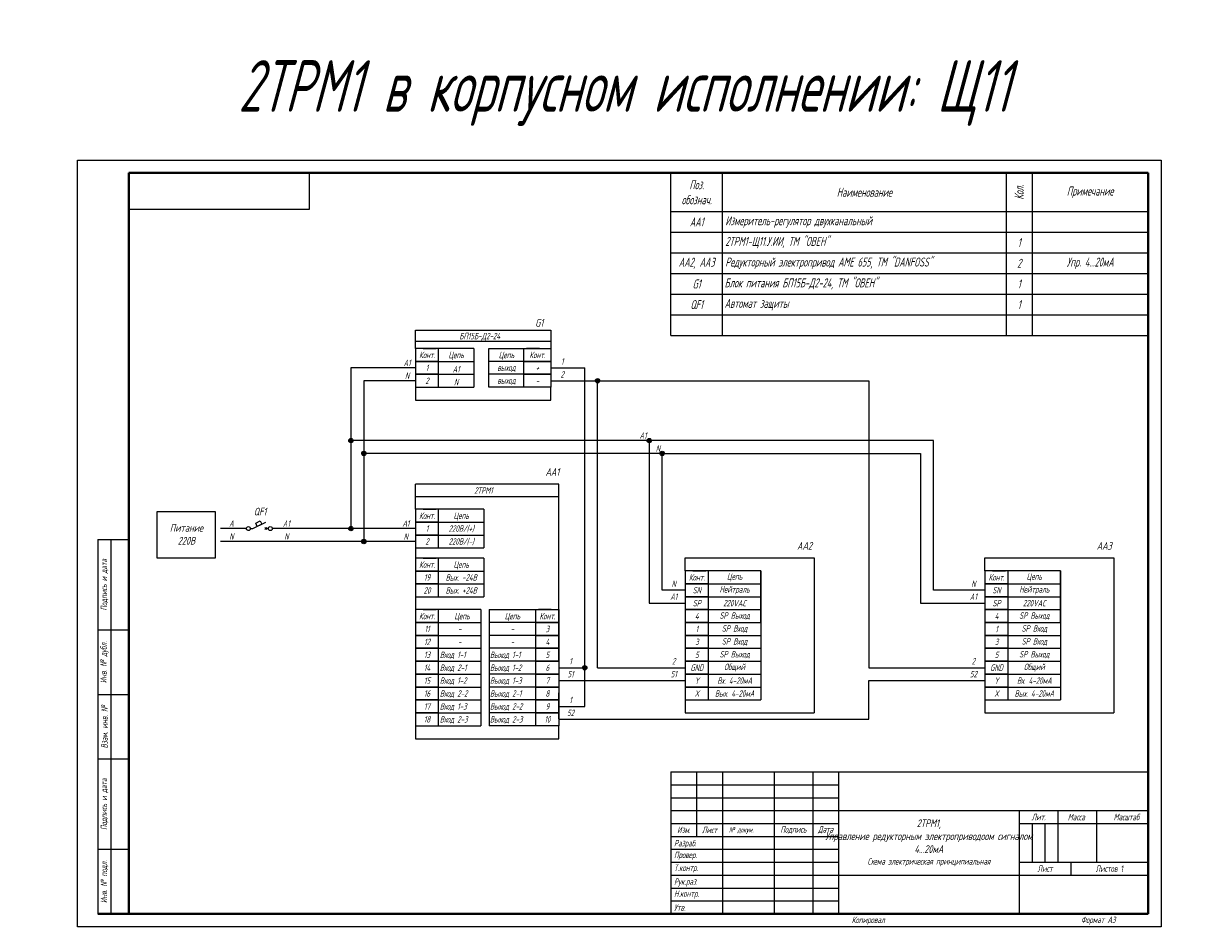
# Model space of a CAD drawing. Header units: millimetres. Extents: x -23 to 879, y 0 to 350.
# Tile 2 of 2: x 429 to 879, y 0 to 350. Entities that reach past the tile are written whole.
import ezdxf
from ezdxf.enums import TextEntityAlignment as Align

# ---------------------------------------------------------------- set-up
doc = ezdxf.new("R2010")
doc.units = ezdxf.units.MM
doc.styles.add('gost2304', font='Gost.shx', dxfattribs={"width": 0.8, "oblique": 15, "height": 2.5})
doc.styles.add('ДЛЯ текста', font='Gost.shx', dxfattribs={"width": 0.8, "oblique": 15, "height": 3.5})

msp = doc.modelspace()

# ---------------------------------------------------------------- hatches: boundary and pattern name
at = {"ltscale": 2}
h = msp.add_hatch(color=0, dxfattribs=at)
edge = h.paths.add_edge_path()
edge.add_arc((651.65, 211.49), 0.839, 0, 360)
h = msp.add_hatch(color=0, dxfattribs=at)
edge = h.paths.add_edge_path()
edge.add_arc((556.03, 188.34), 0.839, 0, 360)
h = msp.add_hatch(color=0, dxfattribs=at)
edge = h.paths.add_edge_path()
edge.add_arc((671.65, 188.34), 0.839, 0, 360)
h = msp.add_hatch(color=0, dxfattribs=at)
edge = h.paths.add_edge_path()
edge.add_arc((561.03, 183.34), 0.839, 0, 360)
h = msp.add_hatch(color=0, dxfattribs=at)
edge = h.paths.add_edge_path()
edge.add_arc((676.65, 183.34), 0.839, 0, 360)
h = msp.add_hatch(color=0, dxfattribs=at)
edge = h.paths.add_edge_path()
edge.add_arc((556.03, 154.23), 0.839, 0, 360)
h = msp.add_hatch(color=0, dxfattribs=at)
edge = h.paths.add_edge_path()
edge.add_arc((561.03, 149.23), 0.839, 0, 360)
h = msp.add_hatch(color=0, dxfattribs=at)
edge = h.paths.add_edge_path()
edge.add_arc((646.65, 100.35), 0.839, 0, 360)

# ---------------------------------------------------------------- linework, layer by layer
at = {"color": 0}
for p, q in [((450, 0), (450, 297)), ((450, 0), (450, 297)), ((540, 278), (540, 292)), ((540, 278), (540, 292)), ((470, 278), (540, 278)), ((470, 278), (540, 278)), ((470, 278), (540, 278)), ((470, 278), (540, 278)), ((584, 223.99), (589, 223.99)), ((629.09, 223.99), (624.09, 223.99)), ((584, 218.99), (589, 218.99)), ((629.09, 218.99), (624.09, 218.99)), ((584, 161.73), (589, 161.73)), ((517.03, 154.23), (518.03, 154.23)), ((518.03, 154.23), (523.03, 156.73)), ((522.64, 154.62), (523.42, 153.84)), ((522.64, 153.84), (523.42, 154.62)), ((524.03, 154.23), (523.03, 154.23)), ((458, 150), (458, 5)), ((458, 150), (470, 150)), ((463, 150), (463, 5)), ((584, 142.8), (589, 142.8)), ((688.57, 137.85), (693.57, 137.85)), ((804.73, 137.85), (809.73, 137.85)), ((688.57, 132.85), (693.57, 132.85)), ((804.73, 132.85), (809.73, 132.85)), ((688.57, 127.85), (693.57, 127.85)), ((804.73, 127.85), (809.73, 127.85)), ((584, 122.85), (589, 122.85)), ((633.69, 122.85), (628.69, 122.85)), ((584, 117.85), (589, 117.85)), ((633.69, 117.85), (628.69, 117.85)), ((458, 115), (470, 115)), ((584, 112.85), (589, 112.85)), ((633.69, 112.85), (628.69, 112.85)), ((688.57, 112.85), (693.57, 112.85)), ((804.73, 112.85), (809.73, 112.85)), ((584, 92.85), (589, 92.85)), ((633.69, 92.85), (628.69, 92.85)), ((458, 90), (470, 90)), ((584, 87.85), (589, 87.85)), ((584, 87.85), (589, 87.85)), ((633.69, 87.85), (628.69, 87.85)), ((633.69, 87.85), (628.69, 87.85)), ((584, 82.85), (589, 82.85)), ((584, 82.85), (589, 82.85)), ((633.69, 82.85), (628.69, 82.85)), ((633.69, 82.85), (628.69, 82.85)), ((584, 77.85), (589, 77.85)), ((584, 77.85), (589, 77.85)), ((633.69, 77.85), (628.69, 77.85)), ((458, 65), (470, 65)), ((680, 60), (680, 5)), ((680, 60), (865, 60)), ((680, 60), (680, 5)), ((690, 60), (690, 35)), ((690, 60), (690, 35)), ((700, 60), (700, 5)), ((720, 60), (720, 5)), ((735, 60), (735, 5)), ((745, 60), (745, 5)), ((680, 55), (745, 55)), ((680, 50), (745, 50)), ((680, 45), (745, 45)), ((745, 45), (865, 45)), ((815, 45), (815, 5)), ((830, 45), (830, 25)), ((845, 45), (845, 25)), ((680, 40), (745, 40)), ((815, 40), (865, 40)), ((820, 40), (820, 25)), ((825, 40), (825, 25)), ((680, 35), (745, 35)), ((458, 30), (470, 30)), ((680, 30), (745, 30)), ((680, 25), (745, 25)), ((815, 25), (865, 25)), ((835, 25), (835, 20)), ((680, 20), (745, 20)), ((745, 20), (865, 20)), ((680, 15), (745, 15)), ((680, 15), (745, 15)), ((680, 10), (745, 10)), ((680, 10), (745, 10)), ((680, 5), (865, 5)), ((680, 5), (865, 5))]:
    msp.add_line(p, q, dxfattribs=at)
at = {"color": 0, "lineweight": 40}
for p, q in [((470, 292), (470, 5)), ((865, 292), (470, 292)), ((470, 292), (470, 5)), ((865, 292), (865, 5)), ((865, 5), (458, 5))]:
    msp.add_line(p, q, dxfattribs=at)
at = {"color": 0, "ltscale": 100}
for p, q in [((686, 292), (680, 292)), ((692, 292), (686, 292)), ((700, 292), (692, 292)), ((770, 292), (700, 292)), ((810, 292), (700, 292)), ((833, 292), (770, 292)), ((820, 292), (810, 292)), ((810, 292), (810, 229)), ((865, 292), (820, 292)), ((820, 292), (820, 229)), ((843, 292), (833, 292)), ((865, 292), (843, 292)), ((865, 292), (865, 277)), ((581.03, 223.99), (581.03, 231.09)), ((581.03, 231.09), (633.46, 231.09)), ((633.46, 231.09), (633.46, 223.99)), ((603.61, 223.99), (603.61, 208.99)), ((581.03, 161.73), (581.03, 171.44)), ((636.65, 171.44), (581.03, 171.44)), ((636.65, 103.32), (636.65, 171.44)), ((515.53, 154.23), (505.53, 154.23)), ((581.03, 154.23), (525.53, 154.23)), ((581.03, 149.23), (505.53, 149.23)), ((590, 146.73), (607.53, 146.73)), ((590, 127.8), (607.53, 127.8)), ((606.35, 122.85), (606.35, 77.85)), ((609.54, 122.85), (609.54, 77.85))]:
    msp.add_line(p, q, dxfattribs=at)
at = {"color": 7}
for p, q in [((680, 292), (865, 292)), ((680, 229), (680, 292)), ((700, 229), (700, 292)), ((680, 277), (865, 277)), ((680, 269), (865, 269)), ((680, 261), (865, 261)), ((680, 253), (865, 253)), ((680, 245), (865, 245)), ((680, 245), (865, 245)), ((680, 237), (865, 237)), ((680, 237), (865, 237)), ((680, 229), (865, 229)), ((680, 229), (865, 229)), ((680, 60), (865, 60))]:
    msp.add_line(p, q, dxfattribs=at)
at = {"color": 0, "ltscale": 0.05}
for p, q in [((633.46, 226.74), (581.03, 226.74)), ((603.61, 223.99), (590, 223.99)), ((609.48, 223.99), (623.09, 223.99)), ((609.48, 208.99), (609.48, 223.99)), ((590, 218.99), (603.61, 218.99)), ((623.09, 218.99), (609.48, 218.99)), ((590, 213.99), (603.61, 213.99)), ((623.09, 213.99), (609.48, 213.99)), ((590, 208.99), (603.61, 208.99)), ((590, 208.99), (603.61, 208.99)), ((623.09, 208.99), (609.48, 208.99)), ((623.09, 208.99), (609.48, 208.99)), ((636.65, 166.47), (581.03, 166.47)), ((607.53, 161.73), (590, 161.73)), ((590, 156.73), (607.53, 156.73)), ((590, 151.73), (607.53, 151.73)), ((607.53, 142.8), (590, 142.8)), ((590, 137.8), (607.53, 137.8)), ((714.86, 137.85), (694.57, 137.85)), ((831.01, 137.85), (810.73, 137.85)), ((590, 132.8), (607.53, 132.8)), ((694.57, 132.85), (705.55, 132.85)), ((694.57, 132.85), (705.55, 132.85)), ((694.57, 132.85), (714.86, 132.85)), ((810.73, 132.85), (821.7, 132.85)), ((810.73, 132.85), (821.7, 132.85)), ((810.73, 132.85), (831.01, 132.85)), ((694.57, 127.85), (705.55, 127.85)), ((694.57, 127.85), (714.86, 127.85)), ((810.73, 127.85), (821.7, 127.85)), ((810.73, 127.85), (831.01, 127.85)), ((606.35, 122.85), (590, 122.85)), ((609.54, 122.85), (627.69, 122.85)), ((694.57, 122.85), (714.86, 122.85)), ((810.73, 122.85), (831.01, 122.85)), ((590, 117.85), (606.35, 117.85)), ((590, 117.85), (606.35, 117.85)), ((590, 117.85), (606.35, 117.85)), ((627.69, 117.85), (609.54, 117.85)), ((627.69, 117.85), (610.54, 117.85)), ((627.69, 117.85), (610.54, 117.85)), ((694.57, 117.85), (714.86, 117.85)), ((810.73, 117.85), (831.01, 117.85)), ((590, 112.85), (606.35, 112.85)), ((590, 112.85), (606.35, 112.85)), ((627.69, 112.85), (609.54, 112.85)), ((627.69, 112.85), (610.54, 112.85)), ((694.57, 112.85), (705.55, 112.85)), ((694.57, 112.85), (714.86, 112.85)), ((810.73, 112.85), (821.7, 112.85)), ((810.73, 112.85), (831.01, 112.85)), ((590, 107.85), (606.35, 107.85)), ((627.69, 107.85), (609.54, 107.85)), ((694.57, 107.85), (714.86, 107.85)), ((810.73, 107.85), (831.01, 107.85)), ((590, 102.85), (606.35, 102.85)), ((590, 102.85), (606.35, 102.85)), ((590, 102.85), (606.35, 102.85)), ((627.69, 102.85), (609.54, 102.85)), ((627.69, 102.85), (609.54, 102.85)), ((627.69, 102.85), (609.54, 102.85)), ((694.57, 102.85), (714.86, 102.85)), ((694.57, 102.85), (714.86, 102.85)), ((810.73, 102.85), (831.01, 102.85)), ((810.73, 102.85), (831.01, 102.85)), ((590, 97.85), (606.35, 97.85)), ((627.69, 97.85), (609.54, 97.85)), ((694.57, 97.85), (714.86, 97.85)), ((694.57, 97.85), (714.86, 97.85)), ((810.73, 97.85), (831.01, 97.85)), ((810.73, 97.85), (831.01, 97.85)), ((590, 92.85), (606.35, 92.85)), ((590, 92.85), (606.35, 92.85)), ((627.69, 92.85), (609.54, 92.85)), ((627.69, 92.85), (609.54, 92.85)), ((694.57, 92.85), (714.86, 92.85)), ((694.57, 92.85), (714.86, 92.85)), ((810.73, 92.85), (831.01, 92.85)), ((810.73, 92.85), (831.01, 92.85)), ((590, 87.85), (606.35, 87.85)), ((590, 87.85), (606.35, 87.85)), ((590, 87.85), (606.35, 87.85)), ((590, 87.85), (606.35, 87.85)), ((627.69, 87.85), (609.54, 87.85)), ((627.69, 87.85), (609.54, 87.85)), ((627.69, 87.85), (609.54, 87.85)), ((627.69, 87.85), (609.54, 87.85)), ((694.57, 87.85), (714.86, 87.85)), ((810.73, 87.85), (831.01, 87.85)), ((590, 82.85), (606.35, 82.85)), ((590, 82.85), (606.35, 82.85)), ((590, 82.85), (606.35, 82.85)), ((590, 82.85), (606.35, 82.85)), ((627.69, 82.85), (609.54, 82.85)), ((627.69, 82.85), (609.54, 82.85)), ((627.69, 82.85), (609.54, 82.85)), ((627.69, 82.85), (609.54, 82.85)), ((590, 77.85), (606.35, 77.85)), ((590, 77.85), (606.35, 77.85)), ((590, 77.85), (606.35, 77.85)), ((590, 77.85), (606.35, 77.85)), ((627.69, 77.85), (609.54, 77.85)), ((627.69, 77.85), (609.54, 77.85))]:
    msp.add_line(p, q, dxfattribs=at)
for p, q in [((581.03, 216.49), (556.03, 216.49)), ((556.03, 216.49), (556.03, 191.49)), ((633.46, 216.49), (646.65, 216.49)), ((646.65, 100.35), (646.65, 216.49)), ((581.03, 211.49), (561.03, 211.49)), ((561.03, 211.49), (561.03, 186.49)), ((581.03, 208.99), (581.03, 203.99)), ((633.46, 211.49), (651.65, 211.49)), ((633.46, 203.99), (633.46, 208.99)), ((651.65, 100.35), (651.65, 211.49)), ((651.65, 211.49), (756.76, 211.49)), ((756.76, 211.49), (756.76, 100.35)), ((581.03, 203.99), (633.46, 203.99)), ((556.03, 191.49), (556.03, 154.23)), ((671.65, 188.34), (556.03, 188.34)), ((561.03, 186.49), (561.03, 149.23)), ((671.65, 188.34), (671.65, 125.35)), ((781.76, 188.34), (671.65, 188.34)), ((781.76, 130.35), (781.76, 188.34)), ((666.65, 183.34), (561.03, 183.34)), ((676.65, 183.34), (666.65, 183.34)), ((676.65, 130.35), (676.65, 183.34)), ((676.65, 183.34), (776.76, 183.34)), ((776.76, 183.34), (776.76, 125.35)), ((607.53, 161.73), (607.53, 146.73)), ((581.03, 146.73), (581.03, 142.8)), ((607.53, 142.8), (607.53, 127.8)), ((685.61, 137.85), (685.61, 142.85)), ((685.61, 142.85), (735.61, 142.85)), ((735.61, 142.85), (735.61, 82.85)), ((801.76, 137.85), (801.76, 142.85)), ((801.76, 142.85), (851.76, 142.85)), ((851.76, 142.85), (851.76, 82.85)), ((714.86, 117.85), (714.86, 137.85)), ((714.86, 137.85), (714.86, 87.85)), ((831.01, 117.85), (831.01, 137.85)), ((831.01, 137.85), (831.01, 87.85)), ((581.03, 127.8), (581.03, 122.85)), ((685.61, 130.35), (676.65, 130.35)), ((801.76, 130.35), (781.76, 130.35)), ((671.65, 125.35), (685.61, 125.35)), ((685.61, 122.85), (685.61, 117.85)), ((776.76, 125.35), (801.76, 125.35)), ((801.76, 122.85), (801.76, 117.85)), ((636.65, 100.35), (646.65, 100.35)), ((646.65, 85.35), (646.65, 100.35)), ((651.65, 100.35), (685.61, 100.35)), ((685.61, 102.85), (685.61, 97.85)), ((756.76, 100.35), (801.76, 100.35)), ((801.76, 102.85), (801.76, 97.85)), ((636.65, 95.35), (685.61, 95.35)), ((756.76, 95.35), (801.76, 95.35)), ((756.76, 80.35), (756.76, 95.35)), ((581.03, 90.57), (581.03, 80.57)), ((636.65, 80.57), (636.65, 90.57)), ((685.61, 92.85), (685.61, 87.85)), ((801.76, 92.85), (801.76, 87.85)), ((685.61, 87.85), (685.61, 82.85)), ((801.76, 87.85), (801.76, 82.85)), ((636.65, 85.35), (646.65, 85.35)), ((685.61, 82.85), (735.61, 82.85)), ((801.76, 82.85), (851.76, 82.85)), ((581.03, 77.85), (581.03, 72.85)), ((636.65, 80.35), (756.76, 80.35)), ((636.65, 72.85), (636.65, 77.85)), ((581.03, 72.85), (636.65, 72.85))]:
    msp.add_line(p, q)
at = {"color": 0}
msp.add_lwpolyline([(450, 297), (870, 297), (870, 0), (450, 0)], close=True, dxfattribs=at)
at = {"color": 0, "ltscale": 0.05}
for points in [[(581.03, 218.99), (590, 218.99), (590, 223.99), (581.03, 223.99)], [(633.46, 218.99), (623.09, 218.99), (623.09, 223.99), (633.46, 223.99)], [(581.03, 213.99), (590, 213.99), (590, 218.99), (581.03, 218.99)], [(633.46, 213.99), (623.09, 213.99), (623.09, 218.99), (633.46, 218.99)], [(581.03, 208.99), (590, 208.99), (590, 213.99), (581.03, 213.99)], [(633.46, 208.99), (623.09, 208.99), (623.09, 213.99), (633.46, 213.99)], [(581.03, 156.73), (590, 156.73), (590, 161.73), (581.03, 161.73)], [(581.03, 151.73), (590, 151.73), (590, 156.73), (581.03, 156.73)], [(581.03, 146.73), (590, 146.73), (590, 151.73), (581.03, 151.73)], [(581.03, 137.8), (590, 137.8), (590, 142.8), (581.03, 142.8)], [(581.03, 132.8), (590, 132.8), (590, 137.8), (581.03, 137.8)], [(685.61, 132.85), (694.57, 132.85), (694.57, 137.85), (685.61, 137.85)], [(801.76, 132.85), (810.73, 132.85), (810.73, 137.85), (801.76, 137.85)], [(581.03, 127.8), (590, 127.8), (590, 132.8), (581.03, 132.8)], [(685.61, 127.85), (694.57, 127.85), (694.57, 132.85), (685.61, 132.85)], [(801.76, 127.85), (810.73, 127.85), (810.73, 132.85), (801.76, 132.85)], [(685.61, 122.85), (694.57, 122.85), (694.57, 127.85), (685.61, 127.85)], [(801.76, 122.85), (810.73, 122.85), (810.73, 127.85), (801.76, 127.85)], [(581.03, 117.85), (590, 117.85), (590, 122.85), (581.03, 122.85)], [(636.65, 117.85), (627.69, 117.85), (627.69, 122.85), (636.65, 122.85)], [(685.61, 117.85), (694.57, 117.85), (694.57, 122.85), (685.61, 122.85)], [(801.76, 117.85), (810.73, 117.85), (810.73, 122.85), (801.76, 122.85)], [(581.03, 112.85), (590, 112.85), (590, 117.85), (581.03, 117.85)], [(636.65, 112.85), (627.69, 112.85), (627.69, 117.85), (636.65, 117.85)], [(685.61, 112.85), (694.57, 112.85), (694.57, 117.85), (685.61, 117.85)], [(801.76, 112.85), (810.73, 112.85), (810.73, 117.85), (801.76, 117.85)], [(581.03, 107.85), (590, 107.85), (590, 112.85), (581.03, 112.85)], [(636.65, 107.85), (627.69, 107.85), (627.69, 112.85), (636.65, 112.85)], [(685.61, 107.85), (694.57, 107.85), (694.57, 112.85), (685.61, 112.85)], [(801.76, 107.85), (810.73, 107.85), (810.73, 112.85), (801.76, 112.85)], [(581.03, 102.85), (590, 102.85), (590, 107.85), (581.03, 107.85)], [(636.65, 102.85), (627.69, 102.85), (627.69, 107.85), (636.65, 107.85)], [(685.61, 102.85), (694.57, 102.85), (694.57, 107.85), (685.61, 107.85)], [(801.76, 102.85), (810.73, 102.85), (810.73, 107.85), (801.76, 107.85)], [(581.03, 97.85), (590, 97.85), (590, 102.85), (581.03, 102.85)], [(636.65, 97.85), (627.69, 97.85), (627.69, 102.85), (636.65, 102.85)], [(685.61, 97.85), (694.57, 97.85), (694.57, 102.85), (685.61, 102.85)], [(801.76, 97.85), (810.73, 97.85), (810.73, 102.85), (801.76, 102.85)], [(581.03, 92.85), (590, 92.85), (590, 97.85), (581.03, 97.85)], [(636.65, 92.85), (627.69, 92.85), (627.69, 97.85), (636.65, 97.85)], [(685.61, 92.85), (694.57, 92.85), (694.57, 97.85), (685.61, 97.85)], [(801.76, 92.85), (810.73, 92.85), (810.73, 97.85), (801.76, 97.85)], [(581.03, 87.85), (590, 87.85), (590, 92.85), (581.03, 92.85)], [(636.65, 87.85), (627.69, 87.85), (627.69, 92.85), (636.65, 92.85)], [(685.61, 87.85), (694.57, 87.85), (694.57, 92.85), (685.61, 92.85)], [(801.76, 87.85), (810.73, 87.85), (810.73, 92.85), (801.76, 92.85)], [(581.03, 82.85), (590, 82.85), (590, 87.85), (581.03, 87.85)], [(636.65, 82.85), (627.69, 82.85), (627.69, 87.85), (636.65, 87.85)], [(581.03, 77.85), (590, 77.85), (590, 82.85), (581.03, 82.85)], [(636.65, 77.85), (627.69, 77.85), (627.69, 82.85), (636.65, 82.85)]]:
    msp.add_lwpolyline(points, close=True, dxfattribs=at)
at = {"color": 0, "ltscale": 100}
msp.add_lwpolyline([(480.97, 160.84), (503.37, 160.84), (503.37, 142.79), (480.97, 142.79)], close=True, dxfattribs=at)
at = {"color": 0, "ltscale": 0.008}
msp.add_lwpolyline([(519.11, 156.36), (520.8, 157.21), (521.44, 155.93), (519.75, 155.09)], close=True, dxfattribs=at)
at = {"color": 0, "ltscale": 2}
for centre in [(651.65, 211.49), (556.03, 188.34), (671.65, 188.34), (561.03, 183.34), (676.65, 183.34), (556.03, 154.23), (561.03, 149.23), (646.65, 100.35)]:
    msp.add_circle(centre, 0.839, dxfattribs=at)
at = {"color": 0}
for centre in [(516.28, 154.23), (524.78, 154.23)]:
    msp.add_circle(centre, 0.75, dxfattribs=at)

# ---------------------------------------------------------------- texts
at = {"color": 0, "style": 'gost2304', "oblique": 15, "width": 0.8}
for s, p in [('БП15Б-Д2-24', (605.93, 228.8)), ('Конт.', (585.52, 221.49)), ('Цепь', (596.8, 221.49)), ('Цепь', (616.29, 221.49)), ('Конт.', (628.28, 221.49)), ('A1', (577.8, 218.46)), ('1', (585.52, 216.49)), ('A1', (596.8, 215.99)), ('выход', (616.29, 216.57)), ('+', (628.28, 216.49)), ('N', (577.8, 213.46)), ('2', (585.52, 211.49)), ('N', (596.8, 210.99)), ('выход', (616.29, 211.57)), ('-', (628.28, 211.49)), ('A1', (669.25, 190.3)), ('N', (675.02, 185.3)), ('2ТРМ1', (607.38, 168.97)), ('Конт.', (585.52, 159.23)), ('Цепь', (598.77, 159.23)), ('A', (509.69, 156.19)), ('A1', (531.02, 156.19)), ('A1', (577.3, 156.19)), ('1', (585.52, 154.23)), ('220В/(+)', (598.77, 154.23)), ('N', (509.69, 151.19)), ('N', (531.02, 151.19)), ('N', (577.3, 151.19)), ('2', (585.52, 149.23)), ('220В/(-)', (598.77, 149.23)), ('Конт.', (585.52, 140.3)), ('Цепь', (598.77, 140.3)), ('19', (585.52, 135.3)), ('Вых. -24В', (598.79, 135.3)), ('Конт.', (690.09, 135.35)), ('Конт.', (806.24, 135.35)), ('20', (585.52, 130.3)), ('Вых. +24В', (598.79, 130.3)), ('SN', (690.09, 130.35)), ('SN', (806.24, 130.35)), ('SP', (690.09, 125.35)), ('SP', (806.24, 125.35)), ('Конт.', (585.52, 120.35)), ('Цепь', (599.07, 120.35)), ('Цепь', (618.61, 120.35)), ('Конт.', (632.17, 120.35)), ('4', (690.09, 120.35)), ('4', (806.24, 120.35)), ('11', (585.52, 115.35)), ('3', (632.17, 115.35)), ('1', (690.09, 115.35)), ('1', (806.24, 115.35)), ('12', (585.52, 110.35)), ('4', (632.17, 110.35)), ('3', (690.09, 110.35)), ('3', (806.24, 110.35)), ('13', (585.52, 105.35)), ('5', (632.17, 105.35)), ('5', (690.09, 105.35)), ('5', (806.24, 105.35)), ('14', (585.52, 100.35)), ('6', (632.17, 100.35)), ('GND', (690.09, 100.35)), ('GND', (806.24, 100.35)), ('15', (585.52, 95.35)), ('7', (632.17, 95.35)), ('Y', (690.09, 95.35)), ('Y', (806.24, 95.35)), ('16', (585.52, 90.35)), ('8', (632.17, 90.35)), ('X', (690.09, 90.35)), ('X', (806.24, 90.35)), ('17', (585.52, 85.35)), ('9', (632.17, 85.35)), ('18', (585.52, 80.35)), ('10', (632.17, 80.35))]:
    msp.add_text(s, height=2.5, dxfattribs=at).set_placement(p, align=Align.MIDDLE_CENTER)
at = {"style": 'gost2304', "oblique": 15, "width": 0.8}
for p in [(598.18, 115.35), (618.61, 115.35), (598.18, 110.35), (618.61, 110.35)]:
    msp.add_text('-', height=2.5, dxfattribs=at).set_placement(p, align=Align.MIDDLE)
at = {"color": 0, "style": 'gost2304', "oblique": 15, "width": 0.8}
for s, p in [('Вход 1-1', (590.47, 105.35)), ('Выход 1-1', (609.89, 105.35)), ('Вход 2-1', (590.47, 100.35)), ('Выход 1-2', (609.89, 100.35)), ('Вход 1-2', (590.47, 95.35)), ('Выход 1-3', (609.89, 95.35)), ('Вход 2-2', (590.47, 90.35)), ('Выход 2-1', (609.89, 90.35)), ('Вход 1-3', (590.47, 85.35)), ('Выход 2-2', (609.89, 85.35)), ('Вход 2-3', (590.47, 80.35)), ('Выход 2-3', (609.89, 80.35))]:
    msp.add_text(s, height=2.5, dxfattribs=at).set_placement(p, align=Align.MIDDLE_LEFT)
at = {"color": 7, "linetype": 'Continuous'}
for s, insert, char_height, width, attachment_point, style in [('{\\C256;2ТРМ1 в корпусном исполнении: Н, Щ1, Щ2}', (211.86, 320.1), 20, 490.3689, 5, 'ДЛЯ текста'), ('{\\C256;2ТРМ1 в корпусном исполнении: Щ11}', (661.86, 322.95), 20, 464.3779, 5, 'ДЛЯ текста'), ('\\A1;Поз.\\Pобознач.', (690, 284.5), 3.5, 20, 5, 'ДЛЯ текста'), ('\\A1;Наименование', (755, 284.5), 3.5, 110, 5, 'ДЛЯ текста'), ('\\A1;Примечание', (842.5, 284.5), 3.5, 45, 5, 'ДЛЯ текста'), ('\\A1;AA1', (690, 273), 3.5, 20, 5, 'ДЛЯ текста'), ('\\A1;1', (815, 265), 3.5, 10, 5, 'ДЛЯ текста'), ('\\A1;AA2, AA3', (690, 257), 3.5, 20, 5, 'ДЛЯ текста'), ('\\A1;2', (815, 257), 3.5, 10, 5, 'ДЛЯ текста'), ('\\A1;G1', (690, 249), 3.5, 20, 5, 'ДЛЯ текста'), ('\\A1;1', (815, 249), 3.5, 10, 5, 'ДЛЯ текста'), ('\\A1;QF1', (690, 241), 3.5, 20, 5, 'ДЛЯ текста'), ('\\A1;Автомат защиты', (700.84, 241), 3.5, 110, 4, 'ДЛЯ текста'), ('\\A1;1', (815, 241), 3.5, 10, 5, 'ДЛЯ текста'), ('\\A1;1', (815, 241), 3.5, 10, 5, 'ДЛЯ текста'), ('\\A1;Цепь', (704.72, 135.35), 2.5, 20.2888, 5, 'gost2304'), ('\\A1;Цепь', (820.87, 135.35), 2.5, 20.2888, 5, 'gost2304'), ('\\A1;Нейтраль', (704.72, 130.35), 2.5, 20.2888, 5, 'gost2304'), ('\\A1;Нейтраль', (820.87, 130.35), 2.5, 20.2888, 5, 'gost2304'), ('\\A1;220VAC', (704.72, 125.35), 2.5, 20.2888, 5, 'gost2304'), ('\\A1;220VAC', (820.87, 125.35), 2.5, 20.2888, 5, 'gost2304'), ('\\A1;SP Выход', (704.72, 120.35), 2.5, 20.2888, 5, 'gost2304'), ('\\A1;SP Выход', (820.87, 120.35), 2.5, 20.2888, 5, 'gost2304'), ('\\A1;SP Вход', (704.72, 115.35), 2.5, 20.2888, 5, 'gost2304'), ('\\A1;SP Вход', (820.87, 115.35), 2.5, 20.2888, 5, 'gost2304'), ('\\A1;SP Вход', (704.72, 110.35), 2.5, 20.2888, 5, 'gost2304'), ('\\A1;SP Вход', (820.87, 110.35), 2.5, 20.2888, 5, 'gost2304'), ('\\A1;SP Выход', (704.72, 105.35), 2.5, 20.2888, 5, 'gost2304'), ('\\A1;SP Выход', (820.87, 105.35), 2.5, 20.2888, 5, 'gost2304'), ('\\A1;Общий', (704.72, 100.35), 2.5, 20.2888, 5, 'gost2304'), ('\\A1;Общий', (820.87, 100.35), 2.5, 20.2888, 5, 'gost2304'), ('\\A1;Вх. 4-20мА', (704.72, 95.35), 2.5, 20.2888, 5, 'gost2304'), ('\\A1;Вх. 4-20мА', (820.87, 95.35), 2.5, 20.2888, 5, 'gost2304'), ('\\A1;Вых. 4-20мА', (704.72, 90.35), 2.5, 20.2888, 5, 'gost2304'), ('\\A1;Вых. 4-20мА', (820.87, 90.35), 2.5, 20.2888, 5, 'gost2304')]:
    msp.add_mtext(s, dxfattribs=dict(at, insert=insert, char_height=char_height, width=width, attachment_point=attachment_point, style=style))
at = {"color": 7, "linetype": 'Continuous', "insert": (815, 284.5), "char_height": 3.5, "width": 15, "attachment_point": 5, "rotation": 90, "style": 'ДЛЯ текста'}
msp.add_mtext('\\A1;Кол.', dxfattribs=at)
at = {"color": 7, "linetype": 'Continuous', "char_height": 3.5, "line_spacing_factor": 1.371429, "style": 'ДЛЯ текста'}
for s, insert, width, attachment_point in [('\\pxql;{\\C0;Измеритель-регулятор двухканальный \\P2ТРМ1-Щ11.У.ИИ, ТМ "ОВЕН"}', (756.1, 269), 110, 5), ('\\pxql;{\\C0;Редукторный электропривод AME 655, ТМ "DANFOSS"}', (756.1, 257), 110, 5), ('\\A1;Упр. 4...20мА', (842.5, 257), 45, 5), ('{\\C0;Блок питания БП15Б-Д2-24, ТМ "ОВЕН"}', (700.83, 249), 110, 4)]:
    msp.add_mtext(s, dxfattribs=dict(at, insert=insert, width=width, attachment_point=attachment_point))
at = {"color": 0, "style": 'gost2304'}
for s, insert, char_height, width, attachment_point in [('1', (637.94, 218.99), 2.5, 8.9641, 5), ('2', (637.94, 213.99), 2.5, 8.9641, 5), ('\\A1;Питание\\P220В', (492.26, 152.01), 3, 39.9795, 5), ('N', (681.13, 132.85), 2.5, 8.9641, 5), ('N', (797.28, 132.85), 2.5, 8.9641, 5), ('A1', (681.13, 127.85), 2.5, 8.9641, 5), ('A1', (797.28, 127.85), 2.5, 8.9641, 5), ('1', (641.14, 102.85), 2.5, 8.9641, 5), ('2', (681.13, 102.85), 2.5, 8.9641, 5), ('2', (797.28, 102.85), 2.5, 8.9641, 5), ('51', (641.14, 97.85), 2.5, 8.9641, 5), ('51', (681.13, 97.85), 2.5, 8.9641, 5), ('52', (797.28, 97.85), 2.5, 8.9641, 5), ('1', (641.14, 87.85), 2.5, 8.9641, 5), ('52', (641.14, 82.85), 2.5, 8.9641, 5), ('{\\H1.2x;\\C256;2ТРМ1,\\PУправление редукторным электроприводоом сигналом 4...20мА\\P\\H0.83333x;Схема электрическая принципиальная}', (780, 32.5), 2.5, 70, 5), ('\\pi4.8281;Лит.', (815, 42.5), 2.5, 15, 4), ('\\pi3.8575;Масса ', (830, 42.5), 2.5, 15, 4), ('\\pi4.2529;Масштаб', (854.46, 42.5), 2.5, 18.918, 5), ('Изм.', (685, 37.5), 2.5, 10, 5), ('Лист', (695, 37.5), 2.5, 10, 5), ('{\\H0.83333x;№ докум}.', (707.33, 37.5), 2.5, 20, 5), ('Подпись', (727.5, 37.5), 2.5, 15, 5), ('Дата', (740, 37.5), 2.5, 10, 5), (' Разраб.', (680, 32.06), 2.5, 20, 4), (' Провер.', (680, 27.5), 2.5, 20, 4), (' Т.контр.', (680, 22.5), 2.5, 20, 4), ('{\\Q10;Лист  }', (825.08, 22.5), 2.5, 20, 5), ('{\\Q10;Листов 1}', (850, 22.5), 2.5, 30, 5), (' Рук.раз.', (680, 17.15), 2.5, 20, 4), (' Н.контр.', (680, 12.5), 2.5, 20, 4), (' Утв.', (680, 7.44), 2.5, 20, 4)]:
    msp.add_mtext(s, dxfattribs=dict(at, insert=insert, char_height=char_height, width=width, attachment_point=attachment_point))
at = {"color": 0, "char_height": 2.5, "attachment_point": 5, "rotation": 90, "style": 'gost2304'}
for s, insert, width in [('{\\Q10;Подпись и дата}', (460.5, 132.5), 35), ('{\\Q10;Инв. № дубл.}', (460.5, 102.5), 25), ('{\\Q10;Взам. инв. №}', (460.5, 77.5), 25), ('{\\Q10;Подпись и дата}', (460.5, 47.5), 35), ('\\pt24;{\\Q10;Инв. № подл.}', (460.5, 17.5), 25)]:
    msp.add_mtext(s, dxfattribs=dict(at, insert=insert, width=width))
at = {"color": 0, "lineweight": 15, "char_height": 2.5, "width": 23.5385, "attachment_point": 1, "style": 'gost2304'}
for s, insert in [('Копировал', (750.12, 3.93)), ('Формат A3', (839, 3.93))]:
    msp.add_mtext(s, dxfattribs=dict(at, insert=insert))
at = {"color": 0, "style": 'gost2304', "oblique": 15, "width": 0.8, "flags": 8}
for tag, p in [('G1', (629, 232.47)), ('AA1', (634.09, 174.66)), ('QF1', (520.8, 159.31)), ('AA2', (731.83, 146.06)), ('AA3', (847.98, 146.06))]:
    msp.add_attdef(tag, text='QF1', height=3, dxfattribs=at).set_placement(p, align=Align.CENTER)

doc.saveas('drawing.dxf')
